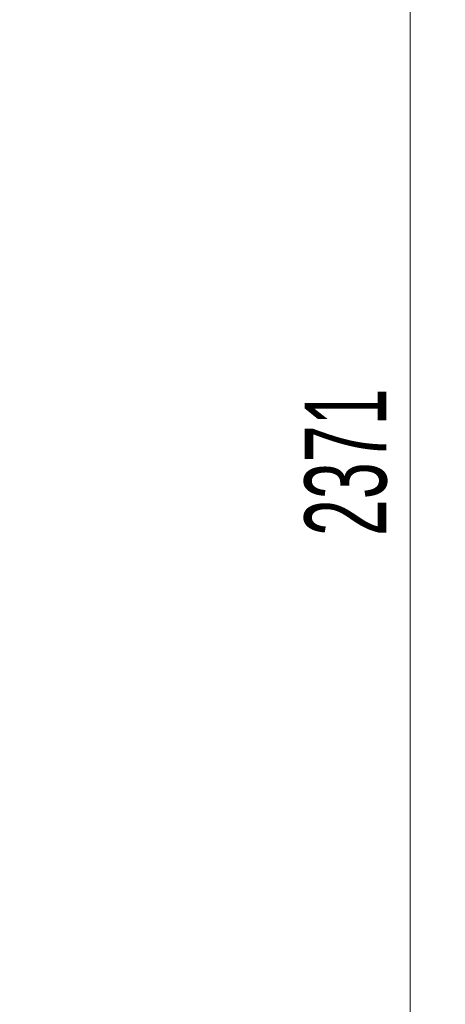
# Model space of a CAD drawing. Header units: millimetres. Extents: x 0 to 11920, y 0 to 8400.
# Tile 30 of 64: x 3594 to 3957, y 5871 to 6711. Entities that reach past the tile are written whole.
import ezdxf

# ---------------------------------------------------------------- set-up
doc = ezdxf.new("R2010")
doc.units = ezdxf.units.MM
doc.header["$LTSCALE"] = 20
doc.styles.add('SLDTEXTSTYLE0', font='TXT', dxfattribs={"width": 0.605})
doc.dimstyles.new('SLDDIMSTYLE0', dxfattribs={"dimtxt": 70, "dimasz": 70, "dimexe": 0, "dimexo": 0.0625, "dimgap": 17.5, "dimtad": 1, "dimdec": 1, "dimrnd": 1e-09, "dimzin": 12, "dimdsep": 46, "dimtxsty": 'SLDTEXTSTYLE0', "dimsah": 1, "dimcen": 0.09, "dimadec": 0, "dimazin": 3, "dimtfac": 1, "dimtofl": 0, "dimtmove": 0, "dimatfit": 3, "dimfxl": 1, "dimfrac": 2, "dimtolj": 1, "dimtzin": 12, "dimarcsym": 0})

# ---------------------------------------------------------------- blocks, each defined once
blk = doc.blocks.new('_D_11')
at = {"color": 7, "linetype": 'Continuous', "lineweight": 0}
for p, q in [((3258.88, 7562.88), (3957.47, 7562.88)), ((3927.47, 7562.88), (3927.47, 5191.88)), ((2805.72, 5191.88), (3957.47, 5191.88))]:
    blk.add_line(p, q, dxfattribs=at)
at = {"color": 7, "linetype": 'Continuous', "lineweight": 18}
for points in [[(3927.47, 7562.88), (3917.47, 7492.88), (3937.47, 7492.88)], [(3927.47, 5191.88), (3937.47, 5261.88), (3917.47, 5261.88)]]:
    blk.add_solid(points, dxfattribs=at)
at = {"color": 7, "linetype": 'Continuous', "lineweight": 18, "insert": (3837.23, 6270.44), "char_height": 70, "attachment_point": 1, "rotation": 90, "style": 'SLDTEXTSTYLE0'}
blk.add_mtext('2371', dxfattribs=at)

msp = doc.modelspace()

# ---------------------------------------------------------------- dimensions: what is measured, and where the dimension line sits
at = {"color": 7, "linetype": 'Continuous', "lineweight": 18}
dim = msp.add_linear_dim(base=(3927.47, 5191.88), p1=(3254.88, 7562.88), p2=(2801.72, 5191.88), angle=90, dimstyle='SLDDIMSTYLE0', dxfattribs=at)
dim.commit()
dim.dimension.update_dxf_attribs({"geometry": '_D_11', "text_midpoint": (3927.47, 6377.38), "dimtype": 160})

doc.saveas('drawing.dxf')
